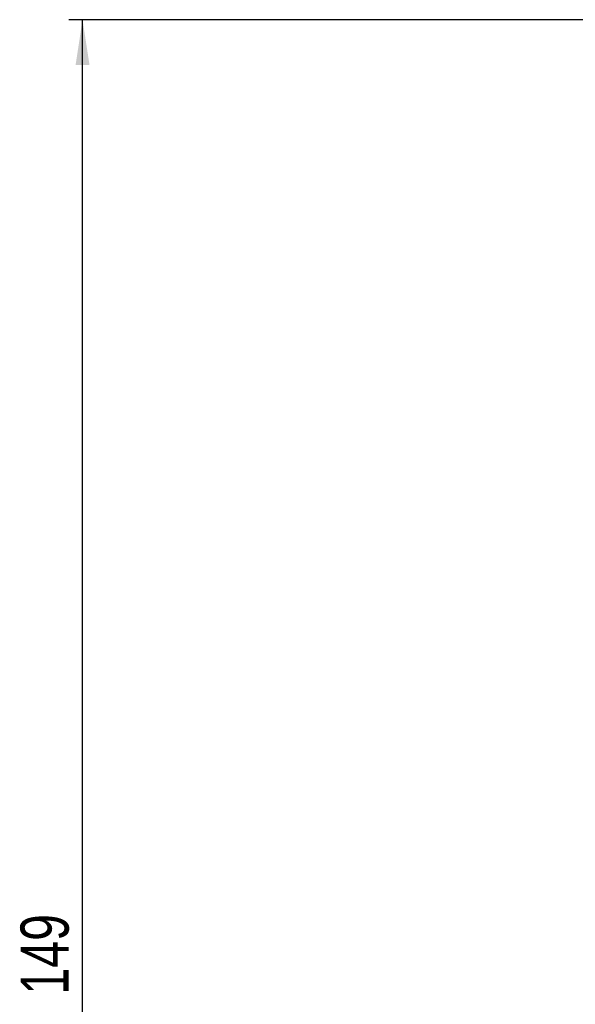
# Model space of a CAD drawing. Extents: x 29 to 375, y 22 to 285.
# Tile 17 of 27: x 115 to 155, y 214 to 285. Entities that reach past the tile are written whole.
import ezdxf

# ---------------------------------------------------------------- set-up
doc = ezdxf.new("R2010")
doc.units = 0
doc.layers.get('0').update_dxf_attribs({"linetype": 'CONTINUOUS'})
doc.styles.add('SLDTEXTSTYLE0', font='TXT', dxfattribs={"width": 0.75})
doc.dimstyles.new('SLDDIMSTYLE2', dxfattribs={"dimtxt": 3.5, "dimasz": 3.302, "dimexe": 0, "dimexo": 0.0625, "dimgap": 0.875, "dimtad": 1, "dimdec": 0, "dimrnd": 1e-09, "dimzin": 12, "dimtxsty": 'SLDTEXTSTYLE0', "dimsah": 1, "dimcen": 0.09, "dimazin": 3, "dimtfac": 1, "dimtdec": 0, "dimtofl": 0, "dimtmove": 0, "dimatfit": 3, "dimtolj": 1, "dimtzin": 12})

# ---------------------------------------------------------------- blocks, each defined once
blk = doc.blocks.new('_D_3')
at = {"color": 179, "linetype": 'CONTINUOUS'}
for p, q in [((179.393, 285.235), (118.137, 285.235)), ((119.137, 135.916), (119.137, 285.235)), ((181.641, 135.916), (118.137, 135.916))]:
    blk.add_line(p, q, dxfattribs=at)
for points in [[(119.137, 285.235), (118.629, 281.933), (119.645, 281.933)], [(119.137, 135.916), (119.645, 139.218), (118.629, 139.218)]]:
    blk.add_solid(points, dxfattribs=at)
at = {"color": 179, "linetype": 'CONTINUOUS', "insert": (114.625, 214.361, 0.1), "char_height": 3.5, "attachment_point": 1, "rotation": 90, "style": 'SLDTEXTSTYLE0'}
blk.add_mtext('149', dxfattribs=at)

msp = doc.modelspace()

# ---------------------------------------------------------------- dimensions: what is measured, and where the dimension line sits
at = {"color": 179, "linetype": 'CONTINUOUS'}
dim = msp.add_linear_dim(base=(119.136625, 285.235474), p1=(182.641165, 135.916272), p2=(180.393216, 285.235474), angle=90, dimstyle='SLDDIMSTYLE2', dxfattribs=at)
dim.commit()
dim.dimension.update_dxf_attribs({"geometry": '_D_3', "text_midpoint": (119.136625, 219.661687), "dimtype": 160})

doc.saveas('drawing.dxf')
